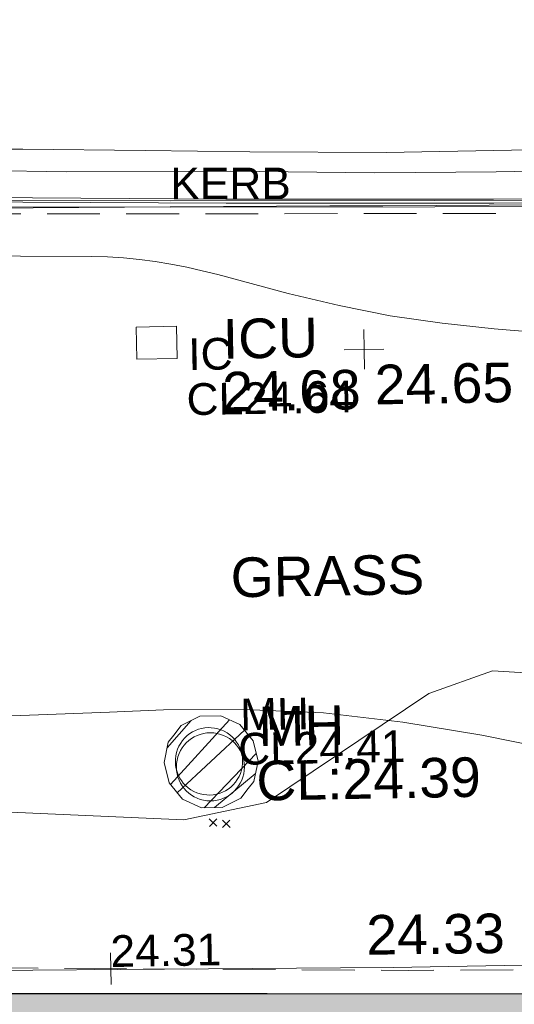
# Model space of a CAD drawing. Header units: millimetres. Extents: x -287732 to 520720, y -88450 to 287754.
# Tile 86 of 256: x -43723 to -39038, y -44324 to -35004. Entities that reach past the tile are written whole.
import ezdxf

# ---------------------------------------------------------------- set-up
doc = ezdxf.new("R2010")
doc.units = ezdxf.units.MM
for name, pattern in [('IMPORT-DASHED _2_', [750, 500, -250]), ('IMPORT-HIDDEN2 _3_', [4762.5, 3175, -1587.5]), ('IMPORT-UG_ELEC_STREET LIGHTING_QLB2 _2_', [2700, 1500, -300.0000000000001, 0, -250, 150, -300.0000000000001, 0, -200])]:
    doc.linetypes.add(name, pattern=pattern)
for name, color, linetype, lineweight, true_color in [('00_TOPO_KERB_BOTTOM', 1, 'Continuous', 9, 0xff0000), ('00_TOPO_KERB_TOP', 7, 'Continuous', 9, 0xa500a5), ('00_TOPO_LEVEL_SPOT', 7, 'Continuous', 9, 0x666666), ('00_TOPO_ROAD_MARKING_YELLOW_CONTINUOUS', 40, 'Continuous', 9, 0xffbf00), ('00_TOPO_SERV_IC', 5, 'Continuous', 9, 0x0000ff), ('00_TOPO_SERV_MH', 7, 'Continuous', 9, 0x666666), ('00_UAV_CONCRETE', 9, 'Continuous', 9, 0x808080), ('01_DTM_CONTOUR_MNR', 7, 'Continuous', 9, 0xa5a552), ('12333-PUM-2D-U-0001-C01 - Rev2_REVIT IMPORT_dwg', 7, 'Continuous', 9, 0x767676), ('A_RHA_Line', 7, 'Continuous', 9, 0x00a600), ('CONTOURS_MINOR', 7, 'Continuous', 9, 0x00a5a5), ('EAVE', 3, 'Continuous', 9, 0x00ff00), ('INSPECTION_COVER_LVL', 7, 'Continuous', 9, 0xa50000), ('INSPECTION_COVER_TXT', 7, 'Continuous', 9, 0xa50000), ('KERB_BOTTOM', 7, 'Continuous', 9, 0x0000a5), ('KERB_BOTTOM_TXT', 7, 'Continuous', 9, 0x0000a5), ('KERB_TOP', 2, 'Continuous', 9, 0xffff00), ('MANHOLES', 7, 'Continuous', 9, 0xa50000), ('MANHOLES_LVL', 7, 'Continuous', 9, 0xa50000), ('MANHOLES_TXT', 7, 'Continuous', 9, 0xa50000), ('PUM-CHAMBER EXTENTS', 6, 'IMPORT-HIDDEN2 _3_', 9, 0xff00ff)]:
    doc.layers.add(name, color=color, linetype=linetype, lineweight=lineweight, true_color=true_color)
for name, color, linetype, lineweight in [('00_TOPO_SURVEY_TEXT', 7, 'Continuous', 9), ('A_RHA_Detail', 7, 'Continuous', 9), ('CHANGE_OF_SURFACE', 7, 'IMPORT-DASHED _2_', 9), ('CHANGE_OF_SURFACE_LVL', 7, 'Continuous', 9), ('GEN-TEXT', 7, 'Continuous', 9)]:
    doc.layers.add(name, color=color, linetype=linetype, lineweight=lineweight)
doc.styles.add('Arial_3', font='arial.ttf', dxfattribs={"height": 299.9999999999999})
doc.styles.add('Swis721 Lt BT_2', font='swissl.ttf', dxfattribs={"height": 375})

# ---------------------------------------------------------------- blocks, each defined once
blk = doc.blocks.new('12333-PUM-2D-U-0001-C01 - Rev2_REVIT IMPORT_dwg_MM-2077200-Site Location Plan Proposed')
at = {"layer": '00_TOPO_LEVEL_SPOT', "color": 254, "true_color": 0xcccccc, "flags": 128}
for points in [[(500.0000000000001, 0), (0, 0), (0, 500.0000000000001)], [(0, -500.0000000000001), (0, 0), (-500.0000000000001, 0)]]:
    blk.add_lwpolyline(points, dxfattribs=at)
blk = doc.blocks.new('12333-PUM-2D-U-0001-C01 - Rev2_REVIT IMPORT_dwg_MGS62954_T2_Galway_ITM_3d_Rev1-2077680-Site Location Plan Proposed')
at = {"layer": '00_TOPO_KERB_BOTTOM', "color": 254, "true_color": 0xcccccc, "flags": 128}
blk.add_lwpolyline([(533850650.8813702, 725514910.7758181), (533850651.1915413, 725514914.6182809), (533851152.061392, 725516412.4510164), (533851588.6770644, 725517700.0691484), (533851930.7156118, 725518640.7660455), (533852092.728869, 725519138.1992496), (533852208.2193515, 725519423.6326603), (533852357.0642481, 725519534.6952599), (533852664.9502132, 725519560.6090442), (533854156.3820873, 725519576.4909246), (533856347.5983112, 725519532.1652586), (533859556.743809, 725519454.5231427), (533862091.5968435, 725519411.9021196), (533864612.255825, 725519373.8215616), (533865884.7425818, 725519349.663468), (533866558.9749278, 725519340.9829497), (533866566.5085127, 725518683.311586), (533867371.4536871, 725518686.7848152), (533867381.3099993, 725519353.3109809)], dxfattribs=at)
at = {"layer": '00_TOPO_KERB_TOP', "color": 254, "true_color": 0xcccccc, "flags": 128}
blk.add_lwpolyline([(533850672.9464509, 725514907.343518), (533851173.8009748, 725516405.1304194), (533851610.3207599, 725517692.4657707), (533851952.4065717, 725518633.2926581), (533852114.2928006, 725519130.3358444), (533852227.0780395, 725519409.0832757), (533852366.3332078, 725519512.9903723), (533852666.876911, 725519521.6797996), (533854156.1760591, 725519538.7140625), (533856345.4035738, 725519488.5387279), (533859556.4501584, 725519416.5720049), (533862091.5742442, 725519373.4148215), (533864610.1382316, 725519334.6123489), (533865884.154918, 725519302.2327138), (533866530.0831135, 725519292.1174533), (533866543.626251, 725518660.3159641), (533867394.0574334, 725518663.9431219), (533867404.2465035, 725519352.9718053)], dxfattribs=at)
at = {"layer": '00_TOPO_ROAD_MARKING_YELLOW_CONTINUOUS', "color": 254, "true_color": 0xcccccc, "flags": 128}
for points in [[(533837030.0000001, 725520340.0000001), (533838150.0000001, 725520350), (533839260.0000001, 725520320.0000004), (533840250, 725520310.0000002), (533841560.0000002, 725520310.0000002), (533842810.0000002, 725520280), (533844070.0000001, 725520260.0000001), (533845360, 725520220.0000001), (533846580.0000001, 725520190.0000002), (533847770, 725520170.0000001), (533849360, 725520150.0000001), (533851240, 725520090.0000001), (533852480, 725520050), (533853890.0000001, 725520040.0000001), (533855240, 725520010), (533856590, 725519980), (533857640.0000001, 725519960.0000001), (533858800.0000001, 725519930.0000002), (533859790.0000001, 725519900), (533861080.0000001, 725519870), (533862270.0000001, 725519870), (533863820.0000001, 725519850.0000001), (533865050.0000001, 725519820.0000001), (533866630, 725519820.0000001)], [(533837310.0000002, 725520150.0000001), (533838570.0000001, 725520150.0000001), (533839880.0000001, 725520130), (533841170.0000001, 725520100), (533842490.0000001, 725520090.0000001), (533843910.0000001, 725520070.0000002), (533845230.0000001, 725520030.0000001), (533846500.0000001, 725520000.0000001), (533847800.0000001, 725520010), (533849000.0000001, 725519970.0000002), (533850110.0000001, 725519960.0000001), (533851220, 725519910.0000001), (533852420.0000001, 725519880.0000001), (533853580.0000001, 725519850.0000001), (533855060.0000002, 725519810.0000002), (533856540.0000001, 725519790.0000001), (533858050.0000001, 725519740), (533859600, 725519720.0000001), (533860970, 725519680.0000002), (533862120, 725519670), (533863150.0000001, 725519670), (533864250, 725519640), (533865900.0000001, 725519630), (533866630, 725519630)]]:
    blk.add_lwpolyline(points, dxfattribs=at)
at = {"layer": '00_TOPO_SERV_IC', "color": 254, "true_color": 0xcccccc}
for p, q in [((533858685.9000002, 725517954.6000001), (533858685.9000002, 725518259.4)), ((533859066.9000002, 725518259.4000002), (533858685.9000002, 725518259.4)), ((533859066.9000001, 725517954.6000001), (533859066.9000002, 725518259.4000002)), ((533858685.9000002, 725517954.6000001), (533859066.9000001, 725517954.6000001))]:
    blk.add_line(p, q, dxfattribs=at)
at = {"layer": '00_TOPO_SERV_MH', "color": 254, "true_color": 0xcccccc}
blk.add_ellipse((533859302.9927397, 725514137.157281), major_axis=(148.7916637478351, 282.4005555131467), ratio=0.9977546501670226, dxfattribs=at)
at = {"layer": '00_UAV_CONCRETE', "color": 254, "true_color": 0xcccccc, "flags": 128}
blk.add_lwpolyline([(533850513.8729193, 725512257.0135742), (533854267.8038598, 725512222.5264795), (533855513.3210576, 725512210.3372543), (533860512.9407879, 725512161.4085915), (533861011.8038596, 725512156.5264796), (533865048.2770497, 725512156.976934), (533865055.892157, 725511811.4671805)], dxfattribs=at)
at = {"layer": '01_DTM_CONTOUR_MNR', "color": 254, "true_color": 0xcccccc, "flags": 128}
blk.add_lwpolyline([(533864516.8727782, 725514749.9896799), (533862002.2688941, 725514946.8802142), (533861396.8440901, 725514742.5424901), (533859839.9480705, 725513736.5953971), (533859054.4051247, 725513586.3283726), (533855480.9122565, 725513807.4143866), (533854482.1245454, 725513961.6541615), (533852627.4231591, 725514506.3036925), (533851537.6740643, 725515003.7436806), (533850920.0000001, 725515660.0000002), (533851166.5459833, 725516410.0000002), (533851537.5000001, 725517538.7500004), (533851591.3636364, 725517699.3181821), (533851601.2500002, 725517729.0625004), (533851640.0000002, 725517830.0000002), (533851493.5191776, 725517889.1024123), (533851230.6421918, 725517934.1621852), (533849789.8869479, 725518102.4715049)], dxfattribs=at)
at = {"xscale": 0.375, "yscale": 0.375, "zscale": 0.375}
blk.add_blockref('12333-PUM-2D-U-0001-C01 - Rev2_REVIT IMPORT_dwg_MM-2077200-Site Location Plan Proposed', (533860839.8134556, 725518009.4361131), dxfattribs=at)
at = {"layer": '00_TOPO_LEVEL_SPOT', "insert": (533860934.8808528, 725517862.0102245), "char_height": 375, "width": 1495.902363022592, "attachment_point": 1, "line_spacing_factor": 1.005061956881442, "style": 'Swis721 Lt BT_2'}
blk.add_mtext('24.65', dxfattribs=at)
at = {"layer": '00_TOPO_SERV_IC', "color": 251, "true_color": 0x666666, "char_height": 375, "attachment_point": 1, "line_spacing_factor": 1.005061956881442, "style": 'Swis721 Lt BT_2'}
for s, insert, width in [('ICU', (533859503.2111334, 725518319.5746865), 1021.012723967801), ('24.68', (533859489.3003084, 725517819.1162589), 1495.902363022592)]:
    blk.add_mtext(s, dxfattribs=dict(at, insert=insert, width=width))
at = {"layer": '00_TOPO_SERV_MH', "char_height": 375, "attachment_point": 1, "line_spacing_factor": 1.005061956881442, "style": 'Swis721 Lt BT_2'}
for s, insert, width in [('MH', (533859775.9457728, 725514646.7899504), 949.779278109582), ('CL:24.39', (533859748.1253605, 725514132.4296077), 2440.932744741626)]:
    blk.add_mtext(s, dxfattribs=dict(at, insert=insert, width=width))
at = {"layer": '00_TOPO_SURVEY_TEXT', "color": 251, "true_color": 0x666666, "insert": (533859538.3432045, 725516060.2403786), "char_height": 375, "width": 2018.280965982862, "attachment_point": 1, "line_spacing_factor": 1.005061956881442, "style": 'Swis721 Lt BT_2'}
blk.add_mtext('GRASS', dxfattribs=at)
at = {"layer": '00_UAV_CONCRETE', "color": 251, "true_color": 0x666666, "insert": (533860765.3280219, 725512655.4258472), "char_height": 375, "width": 1495.902363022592, "attachment_point": 1, "rotation": 359.72347012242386, "line_spacing_factor": 1.005061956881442, "style": 'Swis721 Lt BT_2'}
blk.add_mtext('24.33', dxfattribs=at)
blk = doc.blocks.new('12333-PUM-2D-U-0001-C01 - Rev2_REVIT IMPORT_dwg_SPOT-2077769-Site Location Plan Proposed')
at = {"layer": 'CHANGE_OF_SURFACE_LVL', "color": 253, "true_color": 0xaaaaaa}
for p, q in [((0, 500.0000000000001), (0, -500.0000000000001)), ((-500.0000000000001, 0), (500.0000000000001, 0))]:
    blk.add_line(p, q, dxfattribs=at)
blk = doc.blocks.new('12333-PUM-2D-U-0001-C01 - Rev2_REVIT IMPORT_dwg-1620468-Site Location Plan Proposed')
at = {"layer": 'PUM-CHAMBER EXTENTS', "true_color": 0xffaaff}
h = blk.add_hatch(dxfattribs=at)
h.set_pattern_fill('FP_3', color=211, style=0, pattern_type=2)
h.set_pattern_definition([(45, (-533641079.65, -725615854.3560001), (-265.1650429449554, 265.1650429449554), []), (45, (-533640902.873, -725615854.3560001), (-265.1650429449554, 265.1650429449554), [])])
h.paths.add_polyline_path([(218143.2833431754, -102156.3962312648), (218341.4169624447, -102156.3962312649), (218519.9291850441, -102070.4292757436), (218643.4634760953, -101915.5221744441), (218687.5523540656, -101722.3561786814), (218643.4634760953, -101529.1901829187), (218519.9291850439, -101374.283081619), (218341.4169624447, -101288.3161260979), (218143.2833431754, -101288.3161260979), (217964.7711205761, -101374.2830816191), (217841.2368295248, -101529.1901829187), (217797.1479515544, -101722.3561786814), (217841.2368295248, -101915.5221744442), (217964.7711205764, -102070.4292757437)])
at = {"layer": 'CHANGE_OF_SURFACE', "color": 253, "true_color": 0xaaaaaa, "flags": 128}
for points in [[(225466.9978419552, -96586.89515315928), (225465.9834257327, -96650.17061866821), (217947.5238840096, -96529.63659632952), (211280.7723773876, -96409.95798551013)], [(209183.6723986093, -102292.5337115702), (209324.0843579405, -102290.1362491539), (209279.7092491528, -103607.8304508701), (214435.1732904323, -103596.7790810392), (220082.4232903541, -103729.3955195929), (223955.9284271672, -103768.0753138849), (223950.4027422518, -107387.3989444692), (224643.7480814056, -110331.3489716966), (232503.4728769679, -110593.233746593)]]:
    blk.add_lwpolyline(points, dxfattribs=at)
at = {"layer": 'CONTOURS_MINOR', "color": 254, "true_color": 0xaae1e1, "flags": 128}
for points in [[(222088.1510691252, -101797.2375742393), (220812.7240318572, -101515.512923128), (220066.3042906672, -101378.7803853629), (219316.3536492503, -101278.3393460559), (218561.1066576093, -101232.3355539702), (217802.3287665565, -101222.623261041), (217290.238171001, -101234.6189958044), (216784.8085800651, -101245.4771107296), (216279.3568118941, -101255.0270105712)], [(224737.1956754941, -98044.32479559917), (220994.117655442, -97672.43820207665), (220502.4362234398, -97610.22313917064), (220014.0663260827, -97530.63523967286), (219530.6637312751, -97424.98808377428), (219050.5726713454, -97301.9680907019), (218387.087214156, -97112.84255760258), (218240.6986465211, -97073.63717944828), (218093.5911742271, -97037.58220036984), (217945.4053456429, -97006.25282013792), (217796.5006126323, -96978.07384002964), (217646.7279936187, -96955.6454402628), (217496.5208200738, -96937.7057887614), (217345.6618133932, -96926.49926058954), (217194.3682514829, -96919.78148138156), (211812.3207918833, -96801.37844337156)], [(213616.355812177, -96418.91784418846), (217947.7914833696, -96464.01159942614)], [(217947.7914833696, -96464.01159942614), (218954.9343406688, -96475.42504628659), (219458.5038103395, -96481.28999886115), (219962.0706681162, -96487.36592382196), (220465.6336080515, -96493.75830660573), (220969.1939365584, -96500.36166154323), (225467.7914832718, -96560.76706468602), (225762.7909728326, -96570.52989641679), (225866.6092206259, -96588.72052514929), (225906.8020303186, -96680.55617868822)]]:
    blk.add_lwpolyline(points, dxfattribs=at)
at = {"layer": 'EAVE', "color": 81, "true_color": 0xaaffaa}
blk.add_line((223490.9330729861, -104014.2154938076), (209157.2834033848, -103745.1763977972), dxfattribs=at)
at = {"layer": 'GEN-TEXT', "color": 253, "true_color": 0xaaaaaa}
for p, q in [((218215.9948138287, -102332.7115176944), (218286.705491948, -102262.0008395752)), ((218286.705491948, -102332.7115176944), (218215.9948138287, -102262.0008395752)), ((218340.9948138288, -102346.7115177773), (218411.7054919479, -102276.0008396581)), ((218411.7054919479, -102346.7115177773), (218340.9948138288, -102276.0008396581))]:
    blk.add_line(p, q, dxfattribs=at)
at = {"layer": 'KERB_BOTTOM', "color": 9, "true_color": 0xaaaae1, "flags": 128}
blk.add_lwpolyline([(225467.9460994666, -96527.74642931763), (217949.6040395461, -96407.21428999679), (211206.9245923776, -96286.17265354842)], dxfattribs=at)
at = {"layer": 'KERB_TOP', "color": 51, "true_color": 0xffffaa, "flags": 128}
blk.add_lwpolyline([(225467.9460992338, -96527.7464297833), (225466.9978419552, -96586.89515315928), (217948.5990210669, -96466.36210405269), (211211.6023270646, -96345.42248235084)], dxfattribs=at)
at = {"layer": 'MANHOLES', "color": 9, "true_color": 0xe1aaaa}
blk.add_circle((218235.5612699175, -101769.9950920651), 322.4711276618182, dxfattribs=at)
at = {"layer": 'PUM-CHAMBER EXTENTS', "color": 211, "linetype": 'Continuous', "true_color": 0xffaaff, "flags": 128}
blk.add_lwpolyline([(218687.5523540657, -101722.3561786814), (218643.4634760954, -101529.1901829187), (218519.929185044, -101374.2830816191), (218341.4169624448, -101288.3161260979), (218143.2833431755, -101288.3161260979), (217964.7711205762, -101374.2830816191), (217893.8893740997, -101463.1659802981), (217841.2368295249, -101529.1901829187), (217797.1479515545, -101722.3561786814), (217841.2368295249, -101915.5221744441), (217964.7711205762, -102070.4292757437), (218143.2833431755, -102156.3962312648), (218341.4169624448, -102156.3962312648), (218519.929185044, -102070.4292757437), (218590.810931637, -101981.5463769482), (218643.4634760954, -101915.5221744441)], close=True, dxfattribs=at)
blk.add_blockref('12333-PUM-2D-U-0001-C01 - Rev2_REVIT IMPORT_dwg_MGS62954_T2_Galway_ITM_3d_Rev1-2077680-Site Location Plan Proposed', (-533641079.6498471, -725615854.3561786))
at = {"xscale": 0.3, "yscale": 0.3, "zscale": 0.3}
blk.add_blockref('12333-PUM-2D-U-0001-C01 - Rev2_REVIT IMPORT_dwg_SPOT-2077769-Site Location Plan Proposed', (217258.7982901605, -103663.0873003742), dxfattribs=at)
at = {"layer": 'CHANGE_OF_SURFACE_LVL', "insert": (217258.7914833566, -103348.0559698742), "char_height": 299.9999999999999, "width": 1256.112065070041, "attachment_point": 1, "line_spacing_factor": 0.9417779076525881, "style": 'Arial_3'}
blk.add_mtext('24.31', dxfattribs=at)
at = {"layer": 'INSPECTION_COVER_LVL', "insert": (218070.5498117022, -98137.48673577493), "char_height": 299.9999999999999, "width": 1895.18662449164, "attachment_point": 1, "line_spacing_factor": 0.9417779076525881, "style": 'Arial_3'}
blk.add_mtext('CL24.64', dxfattribs=at)
at = {"layer": 'INSPECTION_COVER_TXT', "insert": (218094.0574833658, -97711.58996964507), "char_height": 299.9999999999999, "width": 499.5065521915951, "attachment_point": 1, "line_spacing_factor": 0.9417779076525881, "style": 'Arial_3'}
blk.add_mtext('IC', dxfattribs=at)
at = {"layer": 'KERB_BOTTOM_TXT', "insert": (217954.653569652, -96092.24366931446), "char_height": 299.9999999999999, "width": 1362.624491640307, "attachment_point": 1, "rotation": 359.0815270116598, "line_spacing_factor": 0.9417779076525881, "style": 'Arial_3'}
blk.add_mtext('KERB', dxfattribs=at)
at = {"layer": 'MANHOLES_LVL', "insert": (218501.5713562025, -101454.9559697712), "char_height": 299.9999999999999, "width": 1895.18662449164, "attachment_point": 1, "line_spacing_factor": 0.9417779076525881, "style": 'Arial_3'}
blk.add_mtext('CL24.41', dxfattribs=at)
at = {"layer": 'MANHOLES_TXT', "insert": (218526.0690564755, -101129.0543026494), "char_height": 299.9999999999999, "width": 774.9697243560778, "attachment_point": 1, "line_spacing_factor": 0.9417779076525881, "style": 'Arial_3'}
blk.add_mtext('MH', dxfattribs=at)

msp = doc.modelspace()

# ---------------------------------------------------------------- hatches: boundary and pattern name
at = {"layer": 'A_RHA_Detail', "true_color": 0xc0c0c0}
h = msp.add_hatch(color=9, dxfattribs=at)
h.paths.add_polyline_path([(-80880.60083809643, -68502.79057078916), (-80400.865924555, -68483.41509113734), (-80400.865924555, -62984.64684185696), (-24474.85765177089, -63009.32043784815), (-24456.14471271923, -50840.30023858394), (-36622.55041039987, -50831.65104353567), (-36622.55041039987, -44228.57792613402), (-50959.0526582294, -44218.38599194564), (-50959.0526582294, -42573.78171514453), (-54563.9325804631, -42571.21897729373), (-54565.69773352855, -45054.17447474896), (-92408.82109321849, -45027.27149621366), (-92411.78875845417, -49201.74309222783), (-100061.9988811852, -49201.74309222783), (-100052.2214449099, -64852.82557838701), (-86120.90825229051, -64852.82557838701), (-86092.1662649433, -62957.90041523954), (-84861.10047608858, -62957.90041523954), (-84854.79052929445, -68240.109737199), (-80870.60226892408, -68240.10973722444)])
h.paths.add_polyline_path([(-137238.9269902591, -68461.9384092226), (-132719.7426408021, -68433.0633692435), (-132847.0731201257, -62850.04282283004), (-130454.6837966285, -62916.63108078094), (-130498.2830220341, -61355.85393642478), (-117581.136331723, -61423.42893438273), (-117492.3908565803, -49183.91309190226), (-125136.5200282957, -49178.47881952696), (-125133.572703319, -45032.61887136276), (-163007.1824077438, -45005.6942194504), (-163007.1824076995, -44090.2963411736), (-163123.8521269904, -44090.21339942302), (-163122.6389897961, -42383.75184302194), (-166563.8543419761, -42383.75184298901), (-166565.034908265, -44044.39824208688), (-193158.4656786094, -44025.49275805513), (-193195.152889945, -62863.65652504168), (-137269.7106414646, -62916.63108078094), (-137254.3708868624, -65679.90523788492)])
h.paths.add_polyline_path([(120310.9497607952, -32334.28230164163), (120312.4652266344, -31610.73011961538), (133451.2244789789, -31638.24899384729), (133469.2230092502, -19717.98315780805), (121295.7536929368, -19692.48606430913), (121319.8434528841, -8190.941560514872), (112277.0825930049, -8172.001674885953), (112263.1770823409, -14811.1234547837), (78285.85310969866, -14739.95861438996), (78292.82277619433, -8167.077575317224), (75241.99098605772, -8160.673431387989), (69355.76844233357, -8152.931592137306), (69353.6659720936, -9156.74635762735), (68372.60878945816, -9154.691552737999), (68372.60878945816, -13705.52853215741), (69333.7233474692, -13707.54156770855), (69325.07112547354, -16249.53369228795), (66623.4489111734, -16249.53369228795), (66619.79243935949, -17995.29925530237), (65989.07757494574, -17995.2992552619), (65985.44262772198, -19730.78799483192), (57152.23993377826, -19712.28702421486), (57127.42535098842, -31559.89463417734), (70277.87165424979, -31587.43801817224), (70277.87165431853, -32271.7414715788), (78263.96947909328, -32285.12944888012), (78266.62661740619, -31019.79372153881), (112335.8856506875, -31091.15111860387), (112335.8856506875, -32317.57330553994), (119781.4233959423, -32333.17321913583)])
h.paths.add_polyline_path([(7503.717409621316, -1791.439263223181), (15482.43097392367, -674.0213231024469), (15484.0826588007, 148.1327206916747), (56188.28042539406, 205.5276654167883), (56155.84326007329, 14338.3166313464), (18016.62665935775, 14236.48149539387), (17967.9025208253, 34313.18372071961), (21727.10644863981, 34324.0692624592), (21708.90974962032, 40608.10218321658), (18009.66447159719, 40608.10218321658), (17995.54603706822, 45483.75063442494), (9770.084204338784, 45420.6329473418), (3966.213879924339, 45446.76585222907), (3984.771235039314, 14176.56786832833), (1023.062455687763, 14176.56786837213), (-276.5134647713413, 14190.52623461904), (-231.6790044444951, 5968.135265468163), (-226.4491536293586, 193.7444677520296), (553.0869992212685, 183.4716499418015), (7477.609307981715, 143.2867586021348), (7488.638446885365, -674.0213231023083)])
h.paths.add_polyline_path([(77755.59663317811, 53.47451145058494), (77729.51881611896, 1699.844979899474), (94464.47132486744, 1659.976083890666), (94606.37913471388, 17991.390236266), (88810.4190114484, 18015.03260816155), (88799.89418497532, 14436.74271609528), (69413.88950349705, 14457.8773889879), (69377.35724448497, 99.62816357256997), (75241.99098605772, 67.32134432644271)])
h.paths.add_polyline_path([(61252.12079701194, 46453.95617366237), (105774.7348988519, 46472.68783506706), (105768.2642198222, 61852.61234306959), (92285.13876309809, 61852.61234306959), (92308.59670399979, 65784.30757140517), (96107.4668000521, 65767.60445243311), (96059.68081117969, 75209.20847378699), (101084.8427276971, 75071.88872764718), (104988.0046543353, 74765.36560406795), (108403.6894220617, 74363.8408943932), (112009.2703903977, 73787.25420861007), (115645.3524815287, 73049.69667206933), (116890.8108051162, 72761.69136252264), (120208.9929833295, 71893.18353872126), (120865.241739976, 71703.68484519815), (124135.6329506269, 70669.67317906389), (127435.6253142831, 69480.50055823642), (127820.4368670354, 69394.93141813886), (128274.3081769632, 69331.69585753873), (128731.8791144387, 69306.66104516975), (129189.9401488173, 69320.00258290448), (129645.2782985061, 69371.62688826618), (130094.6997111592, 69461.17185603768), (130535.0520071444, 69588.00939074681), (130963.246434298, 69751.24981927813), (131376.2795165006, 69949.74812590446), (131771.2541232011, 70182.11198903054), (132162.5575600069, 70460.5404660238), (132496.0921583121, 70741.69081113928), (132820.871367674, 71064.98072578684), (133117.4593294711, 71414.31364272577), (133383.77568926, 71787.23923950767), (133616.5473239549, 72178.5372844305), (133817.1647262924, 72590.54524898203), (133982.6025969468, 73017.89547513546), (134111.7005086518, 73457.59040801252), (134203.5529320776, 73906.54590458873), (134257.5155883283, 74361.61286216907), (134272.5462649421, 74819.5993153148), (134250.5259875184, 75277.29281745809), (134189.6227572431, 75731.48297747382), (134090.9274700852, 76178.98397757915), (133955.1324028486, 76616.65691993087), (133783.1900598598, 77041.43184345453), (133576.3064937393, 77450.32925647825), (133335.932843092, 77840.48103920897), (133063.7551572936, 78209.15055532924), (132761.6825665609, 78553.75185442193), (132431.8338935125, 78871.8678050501), (132076.5227905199, 79161.26705197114), (131698.2415080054, 79419.91966861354), (131299.6434187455, 79646.01139197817), (131093.5942456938, 79746.34209763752), (132146.0467355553, 83110.22226145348), (122787.7632953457, 86282.54285518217), (121604.3555412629, 82800.3591886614), (117095.9864227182, 83870.84033785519), (116841.9598400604, 83526.35449572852), (116120.5435466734, 91221.93611972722), (110237.7341284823, 91274.27491021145), (110194.3680786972, 90435.39030214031), (104988.0046543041, 90486.49901390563), (104973.2761846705, 94309.82427956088), (103746.1314668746, 94309.8242795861), (103839.9937121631, 122852.1474271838), (96365.09202306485, 122931.9599470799), (96350.3400238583, 123952.4168585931), (104555.5505249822, 123902.1925226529), (104607.3234458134, 120248.5396156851), (125502.5015002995, 120134.1933400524), (125662.0200253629, 137657.3796882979), (114479.5865733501, 137699.2256881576), (114382.306264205, 129149.9458158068), (104644.159003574, 129187.9975073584), (104577.9931702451, 126217.3903144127), (101184.4926406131, 126159.1566967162), (101264.6166812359, 135959.2655565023), (89967.23178808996, 135988.8856164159), (89927.63362986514, 125823.6463181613), (93630.53562302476, 125840.7948842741), (93580.65688892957, 122931.9599470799), (88697.38835376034, 122904.7310126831), (88679.3898954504, 95739.09143775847), (86378.25848996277, 95739.09143775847), (86378.18187189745, 96178.1008337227), (83279.50743284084, 96200.92083327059), (83273.62493422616, 95735.74732133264), (70169.67509619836, 95733.22421950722), (70166.26842742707, 96272.07409347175), (66674.99731294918, 96257.14073655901), (66654.74538556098, 95755.71092136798), (65784.77231079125, 95755.71092136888), (65887.65094984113, 117470.630565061), (53473.3427162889, 117487.9046429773), (53434.44066309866, 98570.46349063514), (40649.41626916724, 98570.46349063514), (40610.16711559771, 94406.01479078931), (38853.82372868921, 94410.36303440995), (38848.65589191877, 89463.65332729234), (40612.46601912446, 89518.45976927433), (40665.38257362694, 86257.73741128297), (38372.19584460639, 86305.72309285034), (38369.79374539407, 76901.0507917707), (50937.9512507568, 76944.40198294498), (50922.88567286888, 74598.78180889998), (56484.9061132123, 74588.85093771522), (56484.9061132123, 75194.85181995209), (92465.4037153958, 75233.0258166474), (92645.92783662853, 71766.64845094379), (89810.55521366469, 69362.83965827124), (85313.16173974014, 69360.94750420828), (85313.16173974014, 66907.4050808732), (75210.14498263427, 66903.15451589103), (75210.14498263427, 63815.70944550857), (70819.40014309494, 63815.70999200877), (70819.21601505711, 64253.35708059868), (69456.83415683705, 64253.35708059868), (69455.7195737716, 66901.99623166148), (61303.32856759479, 66898.5668068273), (61304.56054988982, 63970.32021231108), (70500.41048208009, 63970.32021219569), (70500.4088543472, 61852.59006207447), (61245.6438848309, 61848.69637488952), (61252.03558504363, 46656.49344428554)])
h.paths.add_polyline_path([(-17153.16561239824, 48569.32684293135), (-17153.16561224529, 60770.38083685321), (-29362.88357759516, 60774.70428694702), (-29362.88357759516, 67399.20394580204), (-43507.24466814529, 67405.01911303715), (-43488.5313307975, 69093.07334175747), (-45766.41866231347, 69109.32868388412), (-45794.3462003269, 67405.01911303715), (-47272.11273194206, 67404.2124544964), (-47272.44887633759, 66454.91798908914), (-86004.56386332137, 66468.63299519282), (-86006.66970787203, 60521.58362721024), (-92662.87722510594, 60521.58362721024), (-92665.2138765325, 50184.35611932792), (-79752.0168396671, 50179.78309939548), (-79752.016597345, 48591.4932381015), (-17157.7163123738, 48569.32845417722)])
h.paths.add_polyline_path([(-201056.4185878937, 48628.75479108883), (-138377.9751621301, 48634.64535779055), (-138377.9751621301, 50133.28201003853), (-125467.710581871, 50134.49626164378), (-125468.6909603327, 60566.1903686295), (-132186.8595614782, 60565.86652591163), (-132187.4203588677, 66533.0197876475), (-170643.3098734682, 66805.61809689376), (-170643.3098732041, 67738.78475848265), (-200340.0100486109, 67488.93693764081), (-200348.7171487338, 60827.78025104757), (-201057.5650552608, 60827.71357558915), (-201056.6510294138, 51102.04313372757)])
h.paths.add_polyline_path([(-240051.5126725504, 54769.19491160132), (-239444.490259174, 54811.10754483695), (-239186.5396223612, 54841.92927608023), (-238764.8191577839, 54940.98166103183), (-238382.4735933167, 55122.46891388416), (-237990.3402229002, 55354.87497234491), (-237269.2031023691, 55936.21515020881), (-237032.4836384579, 56225.56611516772), (-236793.0039602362, 56569.31473944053), (-236554.5880578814, 57004.26389721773), (-236432.7219585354, 57267.46508908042), (-236300.081527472, 57753.26238983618), (-236250.7285154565, 58017.17885684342), (-236235.6490609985, 58516.21786804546), (-236233.2538429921, 58987.85640053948), (-236213.7029795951, 59823.48083769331), (-236363.8287855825, 59820.86038205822), (-236634.0279869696, 60698.06075827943), (-236391.9547756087, 61432.19726339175), (-236225.4740089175, 61435.10319600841), (-236201.6036569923, 62637.68779596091), (-232563.5271750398, 62639.28734435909), (-232563.5271750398, 63049.03842404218), (-232732.1945866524, 63049.15302218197), (-232860.1521277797, 63457.95890274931), (-232731.606808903, 63914.24862697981), (-232560.8209656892, 63914.24862697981), (-232515.1276847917, 70598.00033009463), (-240628.6947849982, 70598.85496273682), (-240629.7923196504, 72350.98321577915), (-246412.6011212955, 72347.36085933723), (-246412.6011212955, 70616.45923936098), (-254449.5805725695, 70618.60952619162), (-254454.637144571, 70754.06491720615), (-254469.7140363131, 73191.66276250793), (-263883.2532625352, 73267.83063688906), (-263902.4181505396, 68260.74348553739), (-263714.8217520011, 68259.82096572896), (-263552.9672900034, 67819.65434396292), (-263719.0883117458, 67392.2068408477), (-263913.6298699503, 67392.20684284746), (-263956.7001913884, 58633.76423459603), (-260181.1963171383, 58611.22607638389), (-260192.3146983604, 56354.25111579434), (-257184.684388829, 56339.46086021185), (-257213.4419957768, 57092.93866021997), (-257338.5163846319, 57093.27331223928), (-257471.0109294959, 57531.74572308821), (-257338.5163845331, 58062.22513696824), (-257203.4956297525, 58064.06881289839), (-257173.5751889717, 58598.54056692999), (-256478.2273617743, 58575.27357994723), (-256478.2273617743, 58788.51859473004), (-256013.0091299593, 58911.92701534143), (-255397.0786664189, 58780.99767617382), (-255397.0786664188, 58595.982422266), (-243809.885361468, 58585.92793201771), (-243805.3570672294, 58352.04527760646), (-243740.939469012, 57884.52572680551), (-243619.0830608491, 57421.84877545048), (-243424.3877545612, 56943.65915412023), (-243247.1437899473, 56608.24157713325), (-243003.0710579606, 56249.99021479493), (-242732.2093200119, 55932.75703082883), (-242371.7230178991, 55603.12658811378), (-242141.255125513, 55424.88676767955), (-241804.9643037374, 55216.88439822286), (-241529.4640827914, 55077.02869055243), (-241100.6275144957, 54917.18295003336), (-240836.2134980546, 54840.82833176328), (-240453.4486195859, 54788.60784130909), (-240218.9578693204, 54777.28227442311)])
h.paths.add_polyline_path([(40276.69022552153, 59895.36417752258), (40328.62676029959, 69196.9439153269), (36588.99968785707, 69217.8245910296), (36619.46637569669, 74674.25962428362), (32264.36460078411, 74687.02318924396), (32233.48293867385, 69156.26826306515), (11916.69390495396, 69269.70959686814), (11966.66200111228, 78218.75165974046), (29087.509017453, 78123.15526808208), (29143.44567205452, 88141.1370047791), (15719.348796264, 88216.09212953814), (15732.60379610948, 90589.9978889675), (4594.294101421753, 90652.19003489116), (4525.129359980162, 78265.12250449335), (10096.76365553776, 78234.01258731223), (10077.43887221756, 74773.03821910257), (4547.641142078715, 74803.91453678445), (4465.579974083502, 60107.1600234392), (19125.89094760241, 60025.30234268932), (19139.86249374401, 62527.53804644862), (31738.59196305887, 62457.19146404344), (31724.55430858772, 59943.11609815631), (38369.79364225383, 59906.01157293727)])
h.paths.add_polyline_path([(-246083.0241259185, 72334.29150213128), (-246083.0594797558, 72334.30275087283), (-246208.2905500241, 72334.29150213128)])
h.paths.add_polyline_path([(-114575.3004830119, 112178.0758695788), (-114575.3246435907, 112178.0758695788), (-114707.2752166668, 115801.5811617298)])
h.paths.add_polyline_path([(-154699.9178765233, 101760.4080976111), (-114382.050333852, 101776.0542914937), (-114382.050333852, 106926.9360164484), (-113755.641395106, 106927.1792101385), (-113757.5507412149, 111847.2721531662), (-114431.6837526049, 111847.2721531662), (-114431.8097758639, 112178.0758695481), (-114575.3004830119, 112178.0758695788), (-114578.9984943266, 121707.2390833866), (-123056.9849702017, 121707.2390833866), (-123068.8201032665, 156452.7036899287), (-119381.2340625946, 156454.1348067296), (-119381.2340625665, 160165.8597952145), (-115501.031452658, 160167.3662801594), (-115503.3750945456, 166206.5793118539), (-132411.7987151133, 166599.6604729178), (-132411.8243278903, 166665.6603411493), (-135275.0124468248, 166664.5490317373), (-135275.0124468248, 166628.1883101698), (-135911.3205076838, 166628.1944502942), (-135911.3479256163, 166352.1604668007), (-152521.1633846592, 166345.7146753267), (-152518.3680955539, 159142.6836790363), (-150699.3133726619, 159117.9265656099), (-150758.5477087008, 122560.691203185), (-151059.2005266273, 122560.691203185), (-151061.0981347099, 121302.4374932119), (-154138.3148337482, 121372.6012653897), (-154138.3148337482, 121865.1834517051), (-154704.3888425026, 121867.2611370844), (-154688.5451973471, 119352.3937021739), (-154745.5933227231, 119352.3715636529), (-154745.5763474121, 118722.1532660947), (-160794.1544526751, 118748.7442832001), (-160794.1544526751, 119410.5425977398), (-163852.1622693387, 119422.408321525), (-163855.0715294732, 118762.2003111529), (-167568.6765459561, 118778.5256058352), (-166634.6619849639, 124395.1277019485), (-166930.050559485, 124500.0918161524), (-167568.6765459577, 124707.6250903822), (-168028.2173235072, 124841.3808647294), (-168630.5006276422, 124991.3056740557), (-169238.2056069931, 125117.4693074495), (-169850.3952285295, 125219.6772876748), (-170466.1255403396, 125297.7720169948), (-171089.11025998, 125351.8553033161), (-171704.4065937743, 125381.1774255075), (-172325.0479971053, 125386.3595015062), (-172782.2248668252, 125374.5832362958), (-173401.7764235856, 125337.4554476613), (-174109.844898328, 125263.4341236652), (-174634.1213722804, 125190.4100126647), (-175245.0145766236, 125080.719099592), (-176047.1958093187, 124895.7675260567), (-176665.4852587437, 124724.7228134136), (-177045.3001228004, 124609.1129151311), (-177631.5127792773, 124405.2077276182), (-176665.4852586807, 118818.5158794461), (-177558.9402083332, 118822.4435768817), (-177662.2853368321, 125263.4341236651), (-176365.3912351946, 126542.9270807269), (-159462.2970490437, 126319.910391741), (-157057.7396790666, 128609.0850976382), (-157060.6673204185, 136153.1661957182), (-158638.8016610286, 137740.2441626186), (-159352.3735831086, 137740.2441626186), (-161634.4140634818, 140201.1078539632), (-168727.9404945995, 140256.8191146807), (-171035.0401161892, 137942.8847305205), (-174184.1459014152, 137942.8847305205), (-176460.1167434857, 140292.2858551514), (-177341.6856934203, 140292.2858551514), (-177341.7113613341, 140358.4281613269), (-183428.5803825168, 140356.0660244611), (-185921.6385985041, 137917.4639994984), (-185921.6385985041, 131757.3091155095), (-186906.8767412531, 131756.9267733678), (-187725.3914540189, 130809.9989183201), (-187724.058890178, 127376.1828148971), (-186481.0281350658, 126304.5577463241), (-186479.4846754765, 122327.2959175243), (-185176.2828158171, 121059.4673825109), (-180304.1129154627, 121059.4673824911), (-180304.1136492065, 118802.0484409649), (-193555.3706955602, 118802.0484409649), (-193555.368699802, 133117.8341649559), (-192593.6442938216, 133118.2073819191), (-192593.6442938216, 134200.8158367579), (-192224.6284783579, 134200.9592041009), (-192225.5653014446, 136615.0101267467), (-192595.0012460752, 136615.0101267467), (-192595.4357332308, 137734.4745165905), (-193589.2709668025, 137734.4746851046), (-193589.2685988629, 147474.570583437), (-193163.2062206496, 147492.8644732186), (-192765.7252967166, 147531.087133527), (-192359.9383250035, 147589.5931622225), (-192199.8207947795, 147616.5827294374), (-191882.7548926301, 147682.9245600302), (-191568.5380070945, 147761.6632019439), (-191257.654638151, 147852.677242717), (-190828.6072909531, 148002.2045655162), (-190647.7999969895, 148070.9514233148), (-190349.7690789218, 148197.8750094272), (-190056.9509284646, 148336.4013817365), (-189769.797051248, 148486.3169427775), (-189405.3590254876, 148698.0567944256), (-189132.906026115, 148873.2749095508), (-188867.542109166, 149059.0543929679), (-188609.6764469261, 149255.1087866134), (-188354.9814055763, 149465.3525772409), (-188079.6339208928, 149713.879248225), (-187884.9836199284, 149901.8220103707), (-187545.928247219, 150265.8040604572), (-187446.29984479, 150378.3960832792), (-187241.3270201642, 150629.2310214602), (-187046.3599558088, 150887.9197697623), (-186861.6992771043, 151154.0634500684), (-186546.1373636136, 151669.829875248), (-186524.4196769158, 151707.0632450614), (-163675.2898318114, 151669.829875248), (-163687.5843045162, 148134.07679455), (-157303.6541541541, 148136.492106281), (-157303.6541541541, 155759.91501608), (-157557.4317586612, 155765.0384228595), (-157555.9168973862, 166678.0466575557), (-187009.2021991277, 166699.7464767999), (-187013.0952111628, 162054.4009359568), (-188707.17754695, 162044.5925187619), (-188705.9961892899, 155021.5333641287), (-188737.9999316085, 154650.5326604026), (-188799.0133969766, 154283.1866125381), (-188857.2045401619, 154035.4341107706), (-188966.1106131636, 153679.3368924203), (-189102.6200311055, 153332.8820747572), (-189265.8911675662, 152998.2056672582), (-189454.9174011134, 152677.371060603), (-189645.2484685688, 152421.3220123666), (-189916.9563410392, 152104.2450531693), (-190212.7041973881, 151809.4634871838), (-190530.6686598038, 151538.7947471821), (-190868.8893671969, 151293.9075915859), (-191225.281078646, 151076.3118324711), (-191597.6465194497, 150887.3490191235), (-192092.8415776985, 150682.5621956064), (-192519.2468154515, 150561.8451365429), (-192903.8930791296, 150482.240889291), (-193187.215491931, 150440.8868273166), (-193594.1866364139, 150407.1257787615), (-193594.5952989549, 151459.9895227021), (-205369.2399268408, 151455.4201247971), (-205354.4523517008, 113350.0822379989), (-207187.1580384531, 113349.3710182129), (-207184.3024929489, 105991.0636522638), (-205312.8748221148, 105991.1901500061), (-205311.2362476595, 101769.6553082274), (-175488.6451201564, 101781.2285901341), (-175488.6451201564, 110889.6985621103), (-154703.4627663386, 110897.5679794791), (-154700.2792295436, 102691.5597281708)])
h.paths.add_polyline_path([(193735.9435693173, 113047.8274774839), (208865.0938716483, 114991.0266430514), (208976.1154123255, 114126.6471160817), (216447.8967332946, 115086.3281915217), (216038.7305308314, 118271.9702413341), (232648.5073383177, 120405.3421626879), (233425.993615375, 114352.0734369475), (240632.2017567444, 115277.6440988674), (239854.8412683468, 121329.9334727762), (256406.8682407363, 123455.8879629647), (257091.7572256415, 118089.1198988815), (264572.2871227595, 119040.8180953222), (261877.8350555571, 138524.7609215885), (259178.7147038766, 138221.6086035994), (259197.3483655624, 137439.0084132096), (254686.1480587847, 136897.0007612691), (255412.6810205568, 131314.8303176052), (240852.7447969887, 129522.4514056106), (239771.0426543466, 137918.8519126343), (240649.5822431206, 138010.1984551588), (240062.3063116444, 142776.6750342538), (239165.7694642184, 142685.0143484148), (237630.9646614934, 151018.3171732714), (266172.8791088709, 154560.7889781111), (271297.1876944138, 142612.4006970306), (276531.7397502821, 144861.098714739), (274941.5029779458, 148527.9037281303), (302074.5307653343, 160134.9084326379), (300215.9323773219, 164320.1841173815), (301528.1613272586, 164907.0997989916), (300405.1237791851, 167477.8916353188), (299016.6944531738, 166945.7181824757), (295626.7488506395, 174518.754428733), (294333.0289184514, 177537.1551681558), (287288.8475947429, 174518.754428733), (289427.6893504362, 169661.0163463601), (272956.7816584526, 162557.1203578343), (271943.2187787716, 164897.4305293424), (267016.3118217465, 162764.0369715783), (268502.3094164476, 159357.0430143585), (265200.4029574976, 157946.4096681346), (226856.416695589, 153146.7821792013), (227510.3041274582, 148852.0205334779), (228280.9873165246, 141179.0007483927), (227302.3544112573, 141050.281300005), (227895.3788235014, 136433.1758633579), (228748.5501749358, 136523.8855003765), (229602.3077302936, 128023.7667641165), (217691.2359889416, 126493.8999679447), (217642.3600127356, 126874.433267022), (215138.5007311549, 126552.8357430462), (215194.9980427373, 126112.965074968), (215015.6132226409, 126089.924757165), (214840.9672575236, 127449.66446064), (192258.7012018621, 124549.1816390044), (193486.3576426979, 114991.0266430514)])
h.paths.add_polyline_path([(-78076.24187439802, 117605.5188722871), (-78076.23951902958, 117610.0871211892), (-78070.318122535, 129485.7330792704), (-74723.15926543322, 129478.385255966), (-74723.15926543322, 125435.7860624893), (-48015.64546086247, 125380.0246061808), (-47996.55031653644, 135872.5822179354), (-61198.15919578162, 135901.5630078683), (-74714.72264144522, 135923.5088764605), (-74723.6287602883, 131865.2975510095), (-78070.318122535, 131872.642169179), (-78062.97909487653, 149549.7689430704), (-58292.26570492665, 149541.5607197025), (-58292.26570491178, 148946.2407608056), (-37707.70924046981, 148937.6946533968), (-37703.30827430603, 159740.0672041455), (-44148.26955755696, 159742.7429641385), (-44148.26955755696, 162961.3319174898), (-49829.95437583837, 162961.3319174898), (-49830.92144130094, 160632.0129326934), (-78494.09026625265, 160643.9130440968), (-78494.09026625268, 161615.1537738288), (-78739.225852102, 161615.2555472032), (-78691.7919454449, 168187.9195488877), (-90844.57645036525, 168126.8149079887), (-90962.52567694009, 152686.7636277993), (-89064.97866809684, 152685.9758215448), (-89079.54115380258, 117610.0871211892), (-78374.80218507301, 117605.6428258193)])
h.paths.add_polyline_path([(69254.82576126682, 129235.9722870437), (69259.97086178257, 136167.789247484), (86068.0992678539, 136131.0235193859), (86008.66431381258, 164703.3084147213), (58789.63167882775, 164723.511581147), (58789.63167882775, 170119.2062865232), (54460.1632489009, 170122.4198087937), (54457.21717773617, 166153.279245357), (47042.2151650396, 166158.7829869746), (47041.10931533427, 164668.9097040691), (39173.27935198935, 164674.7495545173), (39172.83712618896, 164078.9539098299), (17014.87910992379, 164095.4005254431), (17002.38841206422, 147267.1142245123), (12659.63471563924, 147267.1142245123), (12653.60087534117, 139137.9291796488), (17031.41608901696, 139134.6797717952), (17024.5879174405, 129935.3194463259), (39191.34773726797, 129918.8662983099), (39191.34773726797, 129258.2867272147), (69014.0340609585, 129236.1510132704)])
h.paths.add_polyline_path([(39265.62356917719, 139467.8223435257), (33050.91021530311, 139484.1586867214), (33087.56357182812, 153427.9220784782), (39277.60130889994, 153411.6505991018), (39277.60130890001, 152830.3127277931), (43058.29603858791, 152820.3745823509), (43024.83899408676, 140092.5601633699), (39267.2657899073, 140092.5601633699)])
h.paths.add_polyline_path([(1979.548949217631, 189123.2414339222), (18699.10403225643, 189180.0465563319), (18678.46874730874, 195253.6675675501), (24349.02704561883, 195272.9334348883), (24334.96888372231, 199550.7690688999), (28829.78348974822, 199566.0403168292), (28798.3577216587, 208815.6446464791), (24334.949615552, 208806.151404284), (24333.90624841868, 209113.2475694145), (16811.59093053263, 209087.6903002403), (16806.58456499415, 208843.5909093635), (6772.293057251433, 208809.4991440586), (6797.166076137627, 201488.5780549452), (-8471.058649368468, 201436.7038490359), (-8471.058649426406, 200429.0172028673), (-11856.09020770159, 200417.5164702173), (-11823.72827009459, 190892.3684138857), (-7614.729360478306, 190906.6685966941), (-7614.729360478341, 190170.8290169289), (-4608.619189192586, 190169.2993656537), (-4608.238782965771, 190916.8832264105), (1973.379031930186, 190939.2444180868), (1977.122761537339, 189837.3456693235)])
h.paths.add_polyline_path([(-20506.22133143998, 190640.0286460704), (-20122.28942212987, 206347.1214480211), (-41550.34215551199, 207015.2557957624), (-41462.26177903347, 210449.6195896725), (-31391.41053372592, 210152.0276719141), (-31078.64493155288, 223862.5743669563), (-44305.08575743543, 224230.7972280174), (-44490.79956591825, 211865.5542346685), (-47510.12209648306, 211942.9901385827), (-47722.57925071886, 203659.0205614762), (-47076.06680548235, 203635.3001465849), (-47175.4684425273, 199531.9403872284), (-46801.21126120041, 199520.4703269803), (-46873.68175963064, 195478.5899481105), (-44600.40472248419, 195425.2559779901), (-44685.88459507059, 192243.2795180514), (-38073.99929115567, 192135.6564362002), (-38104.39995468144, 191126.972250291), (-21537.79264466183, 190668.5723412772)])
h.paths.add_polyline_path([(16801.02360973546, 195961.500137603), (9656.615133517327, 196015.1086063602), (9643.838150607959, 199513.9922857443), (11631.77992468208, 199485.8321209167), (11631.7920940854, 203322.2460456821), (16806.58456511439, 203391.4855728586), (16801.0407710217, 195984.4293109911)])
h.paths.add_polyline_path([(122084.9264926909, 200536.2570557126), (122088.1805162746, 206386.1947929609), (125211.1061638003, 206386.1947929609), (125211.1162733, 206645.8932837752), (126202.7098976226, 206645.8932838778), (126203.0204769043, 207041.0477229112), (130401.4034741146, 206979.0758390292), (130444.2691124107, 209883.280297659), (126202.8383603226, 209945.8832030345), (126203.0204769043, 214624.1281189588), (127364.791950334, 214624.1281190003), (127365.2106673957, 225380.2058567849), (126159.8599207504, 225380.2527798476), (126207.4133336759, 241475.3410923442), (119482.5411291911, 241495.8747898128), (119479.2041949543, 246182.0096278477), (109943.9121324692, 246175.2196735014), (109953.2702601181, 233033.381429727), (115000.5285021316, 233033.3814296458), (114999.579292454, 208653.4991933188), (112026.3032630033, 208653.4991933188), (112024.3519988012, 200538.6761891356), (122024.6079402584, 200536.2715596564)])
h.paths.add_polyline_path([(30087.05071580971, 200986.75440713), (38030.67179071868, 201028.6865660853), (38030.67179071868, 202922.9731660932), (38109.89531492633, 202923.3913649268), (38067.25569096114, 208827.6066631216), (38013.35839378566, 208827.6672237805), (38012.38630971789, 209012.5383931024), (30044.90685988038, 208970.480297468), (30076.83023715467, 202922.9203834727)])
h.paths.add_polyline_path([(195986.2599417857, 205661.5722736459), (202896.8751332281, 206052.0074670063), (202676.8862551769, 209945.7611691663), (195766.2710618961, 209555.3259759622)])
h.paths.add_polyline_path([(-91652.40581580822, 206392.6172135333), (-79454.24421187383, 206432.5105635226), (-79629.29258199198, 238245.6998510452), (-68904.21147484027, 238215.095164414), (-68918.55832832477, 246312.9061543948), (-68918.56040493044, 246314.0782553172), (-68756.515268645, 246312.9061543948), (-68755.20581930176, 246638.9786699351), (-79620.07671794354, 246651.3624133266), (-79606.5628449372, 247343.5411849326), (-82154.50636787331, 247318.0695596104), (-82154.50636787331, 247488.1275895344), (-91640.64698348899, 247472.5371040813), (-91638.72040628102, 246846.4753752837), (-131470.3702759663, 246641.42150215), (-131470.3702759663, 250159.5419305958), (-142857.1087886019, 250176.7939677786), (-142864.0554935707, 246220.0701029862), (-165118.8027587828, 246272.3986783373), (-165040.0492656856, 253907.936045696), (-178677.4727934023, 253929.5079730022), (-178699.5521575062, 238176.7234097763), (-138599.3373496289, 238209.4781454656), (-138548.4479938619, 206627.5237025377), (-126646.6702863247, 206572.2299428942), (-126666.6805510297, 234825.8818836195), (-124962.7180531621, 234825.9534805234), (-124969.0241559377, 234688.4891474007), (-91595.61129713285, 234664.3133306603), (-91650.87307429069, 207155.5994723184)])
h.paths.add_polyline_path([(142123.7078574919, 209113.5383730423), (152768.4446292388, 209127.3137314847), (152745.2992288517, 227012.63380935), (142100.5623961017, 226998.8584508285), (142121.8067345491, 210582.5602643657)])
h.paths.add_polyline_path([(168998.8561129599, 209274.9592350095), (169026.8416078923, 226860.3446540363), (161686.6780314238, 226876.6646907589), (161647.6783165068, 209291.3037608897), (168846.6177107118, 209275.2977201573)])
h.paths.add_polyline_path([(49761.46820719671, 218476.5678095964), (49794.00484360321, 223316.1680811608), (41274.07755982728, 223363.4010619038), (41273.58999769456, 223290.8795634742), (32187.30576796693, 223351.9666549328), (32202.10532419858, 225553.2987454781), (20081.83724695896, 225634.7833114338), (20035.26675877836, 218707.7438801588), (31566.33951793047, 218630.2204881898), (31566.12891731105, 218598.8950898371), (49750.1971391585, 218476.6435849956)])
h.paths.add_polyline_path([(162361.9830851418, 234154.05208666), (162366.6425722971, 241589.9129272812), (135261.102696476, 241630.986197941), (135249.088870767, 234197.8735112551), (160249.0277027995, 234157.4671671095)])
h.paths.add_polyline_path([(176458.8604389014, 246709.5724700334), (176516.2484477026, 252173.1529804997), (168884.2833866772, 252253.3171281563), (168934.86529241, 257068.9279575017), (164355.0504715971, 257117.0331241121), (164296.1746742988, 251511.808811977), (164416.8965511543, 251510.5407811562), (164367.8024342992, 246836.573754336), (171460.1142273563, 246762.0779818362)])

# ---------------------------------------------------------------- linework, layer by layer
at = {"layer": 'A_RHA_Line', "color": 7}
msp.add_line((-36617.856235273, -44228.58126322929), (-50959.05265826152, -44218.38599189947), dxfattribs=at)

# ---------------------------------------------------------------- block references
at = {"layer": '12333-PUM-2D-U-0001-C01 - Rev2_REVIT IMPORT_dwg', "color": 254, "linetype": 'IMPORT-UG_ELEC_STREET LIGHTING_QLB2 _2_', "true_color": 0xffd4d4, "rotation": 0.9999999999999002}
msp.add_blockref('12333-PUM-2D-U-0001-C01 - Rev2_REVIT IMPORT_dwg-1620468-Site Location Plan Proposed', (-261895.0770586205, 55869.5817132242), dxfattribs=at)

doc.saveas('drawing.dxf')
